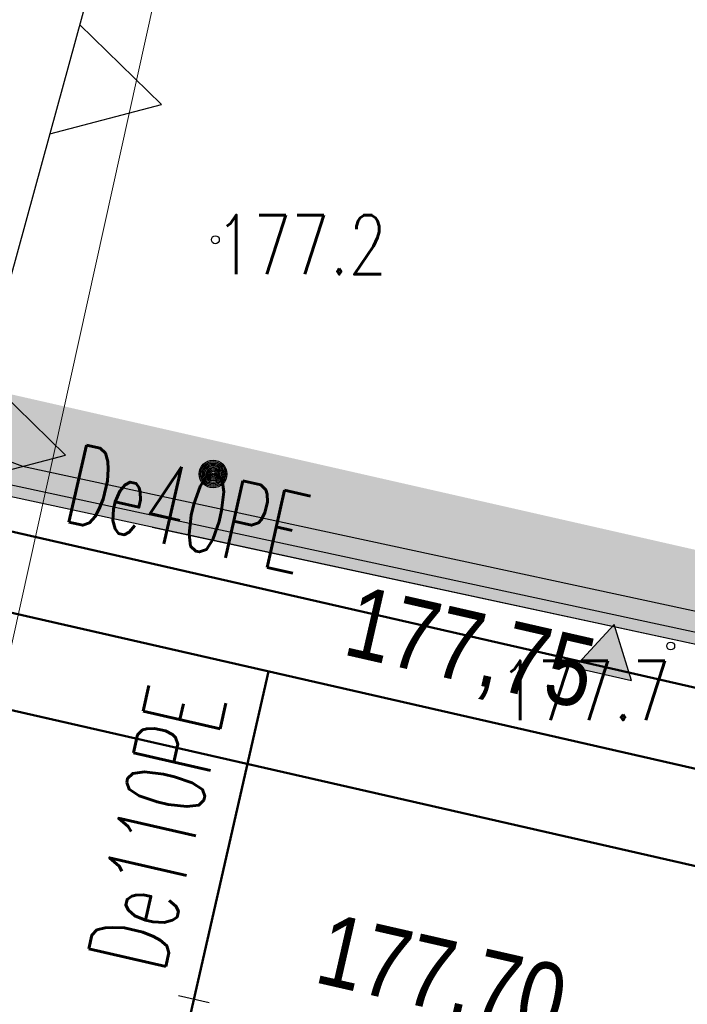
# Model space of a CAD drawing. Header units: metres. Extents: x 964 to 7125, y -212 to 9570.
# Tile 107 of 185: x 1940.05 to 1948.5, y 268.73 to 281.19. Entities that reach past the tile are written whole.
import ezdxf
from ezdxf import colors
from ezdxf.entities.mleader import LeaderData, LeaderLine
from ezdxf.enums import TextEntityAlignment as Align
from ezdxf.math import Vec2, Vec3

# ---------------------------------------------------------------- set-up
doc = ezdxf.new("R2010")
doc.units = ezdxf.units.M
for name, pattern in [('3901', [0]), ('CENTER2', [1.125, 0.75, -0.125, 0.125, -0.125]), ('CIĄGłA', [0])]:
    doc.linetypes.add(name, pattern=pattern)
for name, color, linetype, lineweight in [('- AGP-1_OPISY', 7, 'Continuous', 13), ('_IE', 240, 'Continuous', 9), ('AGP1_granica_opracow', 7, 'Continuous', 15), ('AGP1_HATCH', 7, 'Continuous', 5), ('AGP1_KRAWEZNIKI NOWE', 7, 'Continuous', 30), ('AGP1_OPISY', 7, 'Continuous', 13), ('IS', 7, 'Continuous', 15), ('IS-G', 40, 'Continuous', 50), ('IS-G-opis', 46, 'Continuous', 30), ('IS-KD-opis-rzedne', 96, 'Continuous', 30), ('IS-KS', 34, 'Continuous', 50), ('IS-W', 160, 'Continuous', 50), ('IS-W-armatura', 160, 'Continuous', 30), ('IS-W-opis', 166, 'Continuous', 30), ('LINIE PRZEKROJOWE', 7, 'Continuous', 9), ('PODKŁAD MAPA', 7, 'Continuous', 9)]:
    doc.layers.add(name, color=color, linetype=linetype, lineweight=lineweight)
for name, color, linetype in [('AGP1_linie_nieprzekraczalne', 7, 'Continuous'), ('Dzialki', 7, 'Continuous'), ('OT_Ogrodzenia', 7, 'Continuous'), ('OT_Rzedna', 7, 'Continuous'), ('WYMIARY', 9, 'Continuous'), ('zz-odwodnienie', 5, 'Continuous')]:
    doc.layers.add(name, color=color, linetype=linetype)
doc.styles.add('ARIAL', font='arial.ttf')
doc.styles.add('IS-0.6', font='simplex.shx', dxfattribs={"width": 0.6})
doc.styles.get("Standard").update_dxf_attribs({"font": 'arial.ttf'})
doc.styles.add('STYL_ARIAL', font='simplex', dxfattribs={"width": 0.75, "oblique": 0.1})

# ---------------------------------------------------------------- blocks, each defined once
blk = doc.blocks.new('OTRN')
at = {"color": 0}
blk.add_circle((0, 0), 0.05, dxfattribs=at)
blk = doc.blocks.new('MDCP 20240606')
at = {"layer": 'Dzialki', "color": 251, "true_color": 0x636466, "const_width": 0.09}
blk.add_lwpolyline([(6592064.28, 5737985.46), (6592011.58, 5737997.44)], dxfattribs=at)
at = {"layer": 'OT_Ogrodzenia', "color": 251, "linetype": '3901', "true_color": 0x636466, "const_width": 0.09}
blk.add_lwpolyline([(6592043.3533, 5737989.9944), (6592008.54, 5737998.15)], dxfattribs=at)
at = {"layer": 'OT_Ogrodzenia', "color": 251, "true_color": 0x636466}
for radius in [0.175, 0.1575, 0.14, 0.1225, 0.105, 0.0875, 0.07, 0.0525, 0.035]:
    blk.add_circle((6592036.051, 5737991.7051), radius, dxfattribs=at)
at = {"layer": 'OT_Rzedna', "color": 251, "true_color": 0x636466}
for p in [(6592036.08, 5737994.67), (6592041.84, 5737989.53)]:
    blk.add_blockref('OTRN', p, dxfattribs=at)
at = {"layer": 'OT_Rzedna', "color": 251, "true_color": 0x636466, "style": 'STYL_ARIAL', "width": 0.75}
blk.add_text('177.2', height=0.75, dxfattribs=at).set_placement((6592036.08, 5737994.6075), align=Align.MIDDLE_LEFT)
blk.add_text('177.7', height=0.75, dxfattribs=at).set_placement((6592041.84, 5737989.3425), align=Align.TOP_RIGHT)
blk = doc.blocks.new('d_rzędna')
at = {"layer": 'zz-odwodnienie'}
blk.add_hatch(color=0, dxfattribs=at).paths.add_polyline_path([(0, 0), (0.3686594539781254, 0.6385369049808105), (-0.3686594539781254, 0.6385369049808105)])
at = {"layer": 'zz-odwodnienie', "color": 0}
for p, q in [((-0.3686594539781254, 0.6385369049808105), (0, 0)), ((0.3686594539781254, 0.6385369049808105), (-0.3686594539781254, 0.6385369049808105)), ((-0.3686594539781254, 0.6385369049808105), (0, 0)), ((0.3686594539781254, 0.6385369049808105), (-0.3686594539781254, 0.6385369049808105)), ((0, 0), (0.3686594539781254, 0.6385369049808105)), ((0, 0), (0.3686594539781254, 0.6385369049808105))]:
    blk.add_line(p, q, dxfattribs=at)
blk = doc.blocks.new('opracowanie drogowe 20250115 konstantynów')
at = {"layer": 'zz-odwodnienie', "color": 5, "linetype": 'CIĄGłA', "lineweight": 0, "rotation": 167.1429865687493}
blk.add_blockref('d_rzędna', (1947.57388495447, 273.535090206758), dxfattribs=at)
at = {"layer": 'zz-odwodnienie', "char_height": 0.9, "width": 5.784085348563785, "attachment_point": 1, "rotation": 347.14298656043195}
for s, insert in [('{\\fArial Narrow|b0|i0|c238|p34;177,75}', (1944.320931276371, 274.0407433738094)), ('{\\fArial Narrow|b0|i0|c238|p34;177,70}', (1943.958264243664, 269.8940179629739))]:
    blk.add_mtext(s, dxfattribs=dict(at, insert=insert))
blk = doc.blocks.new('PRZEKRÓJ TERENU OPIS PZT')
at = {"color": 251, "true_color": 0x636466}
blk.add_lwpolyline([(2712.743128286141, -19.58217211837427), (2800.1883275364, -19.29837133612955)], dxfattribs=at)
blk = doc.blocks.new('LINIA ZABUDOWY1')
at = {"layer": 'AGP1_linie_nieprzekraczalne', "ltscale": 0.05}
for points in [[(9.683387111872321, 2.273736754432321e-13), (14.52508066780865, 2.273736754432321e-13), (13.75511185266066, 1.332944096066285), (13.01777503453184, 3.725290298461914e-09)], [(9.683387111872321, 2.273736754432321e-13), (14.52508066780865, 2.273736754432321e-13), (13.75511185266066, 1.332944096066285), (13.01777503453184, 3.725290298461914e-09)], [(14.52508066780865, 2.273736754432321e-13), (19.36677422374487, 2.273736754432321e-13), (18.59680540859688, 1.332944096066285), (17.85946859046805, 3.725290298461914e-09)], [(14.52508066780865, 2.273736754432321e-13), (19.36677422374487, 2.273736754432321e-13), (18.59680540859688, 1.332944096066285), (17.85946859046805, 3.725290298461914e-09)]]:
    blk.add_lwpolyline(points, dxfattribs=at)
blk = doc.blocks.new('_None', base_point=(2.5, 0))
blk = doc.blocks.new('IS-opis-studni-P-0.6')
at = {"color": 0, "linetype": 'Continuous', "lineweight": 15, "transparency": 16777216}
blk.add_line((0, 0), (3.5, 0), dxfattribs=at)
at = {"color": 0, "linetype": 'Continuous', "lineweight": -2, "transparency": 16777216, "style": 'IS-0.6', "width": 0.6}
for p in [(1.75, 0.25), (1.75, -1.25), (1.75, -2.5)]:
    blk.add_attdef('000,00', text='', height=1, dxfattribs=at).set_placement(p, align=Align.CENTER)
blk.add_attdef('S0', text='', height=1.25, dxfattribs=at).set_placement((3.75, 0), align=Align.MIDDLE_LEFT)
blk = doc.blocks.new('IE_20251212')
at = {"layer": '_IE', "linetype": 'CIĄGłA', "lineweight": -3}
for p, q in [((15.30936867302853, -20.69780621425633), (16.90197700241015, -21.2857245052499)), ((16.90197700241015, -21.2857245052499), (37.87184873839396, -25.80139419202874))]:
    blk.add_line(p, q, dxfattribs=at)
blk = doc.blocks.new('IS_2025-10-21')
at = {"layer": 'IS-G'}
blk.add_line((1954.182477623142, 271.4626192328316), (1920.832081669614, 279.0745493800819), dxfattribs=at)
at = {"layer": 'IS-KS'}
blk.add_line((1952.59499859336, 269.5683712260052), (1918.041375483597, 277.4549272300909), dxfattribs=at)
at = {"layer": 'IS-W'}
for p, q in [((1953.556130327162, 270.579861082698), (1926.35336304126, 276.7886498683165)), ((1941.987465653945, 267.6301345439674), (1943.200196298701, 272.9435105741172))]:
    blk.add_line(p, q, dxfattribs=at)
at = {"layer": 'IS-W-armatura'}
blk.add_line((1942.059502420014, 268.8445523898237), (1942.449473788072, 268.7555449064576), dxfattribs=at)
at = {"layer": 'IS-G-opis', "style": 'IS-0.6', "width": 0.6}
blk.add_text('De40PE', height=0.9999999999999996, rotation=347.1429879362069, dxfattribs=at).set_placement((1940.573449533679, 274.8551788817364))
at = {"layer": 'IS-W-opis', "style": 'IS-0.6', "width": 0.6}
blk.add_text('De110PE', height=0.9999999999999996, rotation=77.14298793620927, dxfattribs=at).set_placement((1941.877631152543, 269.109380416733))
at = {"layer": 'IS-KD-opis-rzedne'}
ml = blk.add_multileader_block('Standard', dxfattribs=at)
ml.set_content('IS-opis-studni-P-0.6', color=256)
ml.set_attribute('S0', 'D13', width=0)
ml.set_attribute('000,00', '177,70', width=0)
ml.set_attribute('000,00', '176,40', width=0)
ml.set_attribute('000,00', '', width=0)
ml.set_leader_properties(linetype='Continuous', lineweight=9)
ml.set_arrow_properties(name='NONE')
ml.build(insert=Vec2(0, 0))
ml.multileader.update_dxf_attribs({"has_dogleg": 0, "text_left_attachment_type": 6, "text_right_attachment_type": 6, "dogleg_length": 0, "arrow_head_size": 5, "block_connection_type": 1})
ctx = ml.context
ctx.base_point, ctx.char_height, ctx.arrow_head_size, ctx.landing_gap_size, ctx.plane_origin = Vec3(1945.077834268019, 279.3100457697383), 20, 5, 5, Vec3(1945.366584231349, 260.6077196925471)
ctx.left_attachment, ctx.right_attachment, ctx.text_align_type, ctx.attachment_type = 6, 6, 2, 1
notes = []
notes.append((ctx, [(1, (1, 1, 0), (1945.077834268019, 279.3100457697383), (1, 0), 0, [(0, [(1939.144892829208, 263.7144883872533)], 0, [])])]))
ctx.block.insert = Vec3(1945.077834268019, 279.3100457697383)
at = {"layer": 'IS-W-opis'}
ml = blk.add_multileader_mtext('Standard', dxfattribs=at)
ml.set_content('W4', color=256, style='IS-0.6')
ml.set_leader_properties(linetype='Continuous', lineweight=9)
ml.set_arrow_properties(name='NONE')
ml.build(insert=Vec2(0, 0))
ml.multileader.update_dxf_attribs({"has_dogleg": 0, "text_left_attachment_type": 6, "text_right_attachment_type": 6, "dogleg_length": 0, "arrow_head_size": 0.25})
ctx = ml.context
ctx.base_point, ctx.char_height, ctx.arrow_head_size, ctx.landing_gap_size, ctx.plane_origin, ctx.plane_x_axis, ctx.plane_y_axis = Vec3(1945.689834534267, 276.1343401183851), 1, 0.25, 0.25, Vec3(1899.598397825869, 271.9970729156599), Vec3(1, -5.419996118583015e-10), Vec3(5.419996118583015e-10, 1)
ctx.left_attachment, ctx.right_attachment = 6, 6
notes.append((ctx, [(0, (1, 1, 0), (1945.689834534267, 276.1343401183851), (1, -5.419996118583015e-10), 0, [(0, [(1943.200196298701, 272.9435105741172)], 0, [])])]))
ctx.mtext.insert, ctx.mtext.text_direction, ctx.mtext.rotation, ctx.mtext.line_spacing_style, ctx.mtext.flow_direction = Vec3(1945.939834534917, 277.3343401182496), Vec3(1, -5.419996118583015e-10), 6.283185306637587, 2, 5
ml = blk.add_multileader_mtext('Standard', dxfattribs=at)
ml.set_content('HN80', color=256, style='IS-0.6')
ml.set_leader_properties(linetype='Continuous', lineweight=9)
ml.set_arrow_properties(name='NONE')
ml.build(insert=Vec2(0, 0))
ml.multileader.update_dxf_attribs({"has_dogleg": 0, "text_left_attachment_type": 6, "text_right_attachment_type": 6, "dogleg_length": 0, "arrow_head_size": 0.25})
ctx = ml.context
ctx.base_point, ctx.char_height, ctx.arrow_head_size, ctx.landing_gap_size, ctx.plane_origin, ctx.plane_x_axis, ctx.plane_y_axis = Vec3(1947.951074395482, 275.8395771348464), 1, 0.25, 0.25, Vec3(1911.870710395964, 278.9381869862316), Vec3(1, -5.419996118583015e-10), Vec3(5.419996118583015e-10, 1)
ctx.left_attachment, ctx.right_attachment = 6, 6
notes.append((ctx, [(0, (1, 1, 0), (1947.951074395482, 275.8395771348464), (1, -5.419996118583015e-10), 0, [(0, [(1941.987465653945, 267.6301345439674)], 0, [])])]))
ctx.mtext.insert, ctx.mtext.text_direction, ctx.mtext.rotation, ctx.mtext.line_spacing_style, ctx.mtext.flow_direction = Vec3(1948.201074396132, 277.0395771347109), Vec3(1, -5.419996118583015e-10), 6.283185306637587, 2, 5
ml = blk.add_multileader_mtext('Standard', dxfattribs=at)
ml.set_content('z', color=256, style='IS-0.6')
ml.set_leader_properties(linetype='Continuous', lineweight=9)
ml.set_arrow_properties(name='NONE')
ml.build(insert=Vec2(0, 0))
ml.multileader.update_dxf_attribs({"has_dogleg": 0, "text_left_attachment_type": 6, "text_right_attachment_type": 6, "dogleg_length": 0, "arrow_head_size": 0.25})
ctx = ml.context
ctx.base_point, ctx.char_height, ctx.arrow_head_size, ctx.landing_gap_size, ctx.plane_origin, ctx.plane_x_axis, ctx.plane_y_axis = Vec3(1939.232751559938, 268.3678877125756), 1, 0.25, 0.25, Vec3(1907.229450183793, 266.8064075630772), Vec3(1, -5.419996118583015e-10), Vec3(5.419996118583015e-10, 1)
ctx.left_attachment, ctx.right_attachment, ctx.text_align_type = 6, 6, 2
notes.append((ctx, [(1, (1, 1, 0), (1940.047037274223, 268.3678877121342), (-1, 5.419996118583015e-10), 0, [(0, [(1942.254488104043, 268.8000486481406)], 0, [])])]))
ctx.mtext.insert, ctx.mtext.text_direction, ctx.mtext.rotation, ctx.mtext.alignment, ctx.mtext.line_spacing_style, ctx.mtext.flow_direction = Vec3(1939.797037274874, 269.5678877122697), Vec3(1, -5.419996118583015e-10), 6.283185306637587, 3, 2, 5
for ctx, leaders in notes:
    for number, flags, end, landing, length, lines in leaders:
        leader = LeaderData()
        leader.index, (leader.has_last_leader_line, leader.has_dogleg_vector, leader.attachment_direction) = number, flags
        leader.last_leader_point, leader.dogleg_vector, leader.dogleg_length = Vec3(end), Vec3(landing), length
        for number, points, colour, breaks in lines:
            line = LeaderLine()
            line.index, line.vertices, line.color, line.breaks = number, Vec3.list(points), colors.encode_raw_color(colour), breaks
            leader.lines.append(line)
        ctx.leaders.append(leader)
blk = doc.blocks.new('A$C273a521e')
at = {"layer": 'IS'}
blk.add_blockref('IS_2025-10-21', (-1902.907372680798, -313.0151020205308), dxfattribs=at)

msp = doc.modelspace()

# ---------------------------------------------------------------- hatches: boundary and pattern name
at = {"layer": 'AGP1_HATCH', "transparency": 33554625}
h = msp.add_hatch(dxfattribs=at)
h.set_pattern_fill('GRASS', color=64, scale=0.02)
h.set_pattern_definition([(90, (0, 0), (-0.3592102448, 0.3592102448), [0.09525, -0.6231704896]), (45, (0, 0), (-0.3592102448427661, 0.3592102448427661), [0.09525, -0.41275]), (135, (0, 0), (-0.3592102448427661, -0.3592102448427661), [0.09525, -0.41275])])
edge = h.paths.add_edge_path()
edge.add_line((1918.027372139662, 281.1750997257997), (1917.733087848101, 280.1037389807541))
edge.add_arc((1955.218774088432, 442.3996465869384), 166.5687194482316, 256.9943948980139, 258.1500133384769)
edge.add_line((1921.013892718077, 279.380738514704), (1921.293686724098, 279.3204852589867))
edge.add_line((1921.293686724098, 279.3204852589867), (1921.411575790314, 279.8679188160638))
edge.add_line((1921.411575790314, 279.8679188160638), (1923.034373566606, 279.5184515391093))
edge.add_line((1923.034373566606, 279.5184515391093), (1922.91648450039, 278.9710179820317))
edge.add_line((1922.91648450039, 278.9710179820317), (1933.464755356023, 276.6994623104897))
edge.add_line((1933.464755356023, 276.6994623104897), (1934.495887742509, 277.4314030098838))
edge.add_line((1934.495887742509, 277.4314030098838), (1918.027372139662, 281.1750997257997))
edge = h.paths.add_edge_path()
edge.add_line((1934.495887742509, 277.4314030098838), (1933.464755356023, 276.6994623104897))
edge.add_line((1933.464755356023, 276.6994623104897), (1961.672783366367, 270.6249021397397))
edge.add_arc((1959.177644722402, 261.9819229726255), 8.995932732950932, -9.899978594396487, 73.89711847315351, ccw=False)
edge.add_line((1968.039622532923, 260.4352636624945), (1961.280311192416, 230.8202579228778))
edge.add_line((1961.280311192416, 230.8202579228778), (1960.644477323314, 230.9653696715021))
edge.add_line((1960.644477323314, 230.9653696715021), (1959.26529123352, 224.9226379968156))
edge.add_line((1959.26529123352, 224.9226379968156), (1955.033328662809, 225.8885363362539))
edge.add_line((1955.033328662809, 225.8885363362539), (1956.408039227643, 231.9116583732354))
edge.add_line((1956.408039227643, 231.9116583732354), (1953.022839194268, 230.9890328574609))
edge.add_line((1953.022839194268, 230.9890328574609), (1949.225572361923, 231.8557167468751))
edge.add_line((1949.225572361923, 231.8557167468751), (1948.814638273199, 230.0552605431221))
edge.add_line((1948.814638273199, 230.0552605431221), (1944.094277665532, 231.1293036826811))
edge.add_line((1944.094277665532, 231.1293036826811), (1944.505933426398, 232.9329218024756))
edge.add_line((1944.505933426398, 232.9329218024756), (1938.432993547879, 234.319002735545))
edge.add_line((1938.432993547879, 234.319002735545), (1936.698210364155, 235.4907377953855))
edge.add_arc((1936.198520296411, 234.8031445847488), 0.8499850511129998, 53.99321822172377, 167.1431079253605)
edge.add_line((1935.369845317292, 234.992280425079), (1934.079247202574, 229.3376865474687))
edge.add_line((1934.079247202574, 229.3376865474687), (1929.93579943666, 230.2833823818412))
edge.add_line((1929.93579943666, 230.2833823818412), (1930.302951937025, 231.8920150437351))
edge.add_line((1930.302951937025, 231.8920150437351), (1911.146240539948, 236.2643211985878))
edge.add_line((1911.146240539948, 236.2643211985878), (1911.145917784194, 236.2643948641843))
edge.add_line((1911.145917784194, 236.2643948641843), (1911.579825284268, 238.1655061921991))
edge.add_line((1911.579825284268, 238.1655061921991), (1907.679791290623, 239.0556455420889))
edge.add_line((1907.679791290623, 239.0556455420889), (1908.391844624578, 242.1754179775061))
edge.add_line((1908.391844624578, 242.1754179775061), (1913.602602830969, 262.8037986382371))
edge.add_arc((1910.839397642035, 263.5017936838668), 2.849999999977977, 345.8234528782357, 357.692915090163)
edge.add_line((1913.687087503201, 263.3870659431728), (1913.781314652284, 265.7259047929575))
edge.add_line((1913.781314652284, 265.7259047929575), (1905.257372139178, 234.6850997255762))
edge.add_line((1905.257372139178, 234.6850997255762), (1959.667372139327, 222.3150997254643))
edge.add_line((1959.667372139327, 222.3150997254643), (1970.727372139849, 269.1950997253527))
edge.add_line((1970.727372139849, 269.1950997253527), (1934.495887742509, 277.4314030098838))
at = {"layer": 'AGP1_HATCH', "true_color": 0x636466, "transparency": 33554477}
h = msp.add_hatch(color=251, dxfattribs=at)
h.dxf.hatch_style = 1
h.paths.add_polyline_path([(1957.387694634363, 225.8640364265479), (1955.63282263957, 226.2645664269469), (1956.849989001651, 231.597427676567), (1958.604860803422, 231.1968974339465)], flags=16)
edge = h.paths.add_edge_path()
edge.add_arc((1960.322805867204, 465.5645542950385), 190.2882127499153, 257.0703403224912, 258.0782477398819)
edge.add_line((1921.013892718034, 279.3807385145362), (1961.668481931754, 270.6258284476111))
edge.add_line((1961.668481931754, 270.6258284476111), (1961.673641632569, 270.6246543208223))
edge.add_arc((1959.177644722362, 261.981922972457), 8.99593273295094, -9.899978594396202, 73.8914287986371, ccw=False)
edge.add_line((1968.039622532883, 260.4352636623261), (1961.280311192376, 230.8202579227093))
edge.add_line((1961.280311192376, 230.8202579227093), (1960.644477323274, 230.9653696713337))
edge.add_line((1960.644477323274, 230.9653696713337), (1959.26529123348, 224.9226379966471))
edge.add_line((1959.26529123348, 224.9226379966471), (1955.035033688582, 225.8924517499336))
edge.add_line((1955.035033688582, 225.8924517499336), (1956.414205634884, 231.9351207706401))
edge.add_line((1956.414205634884, 231.9351207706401), (1956.408039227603, 231.911658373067))
edge.add_line((1956.408039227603, 231.911658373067), (1953.022839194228, 230.9890328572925))
edge.add_line((1953.022839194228, 230.9890328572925), (1949.225572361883, 231.855716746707))
edge.add_line((1949.225572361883, 231.855716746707), (1948.814638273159, 230.0552605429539))
edge.add_line((1948.814638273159, 230.0552605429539), (1944.094277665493, 231.1293036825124))
edge.add_line((1944.094277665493, 231.1293036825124), (1944.505933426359, 232.9329218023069))
edge.add_line((1944.505933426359, 232.9329218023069), (1938.432993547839, 234.3190027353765))
edge.add_line((1938.432993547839, 234.3190027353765), (1936.698210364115, 235.4907377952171))
edge.add_arc((1936.198520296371, 234.8031445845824), 0.8499850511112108, 53.99321822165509, 167.1431079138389)
edge.add_line((1935.369845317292, 234.9922804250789), (1934.079247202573, 229.3376865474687))
edge.add_line((1934.079247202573, 229.3376865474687), (1929.93579943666, 230.2833823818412))
edge.add_line((1929.93579943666, 230.2833823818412), (1930.302951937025, 231.8920150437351))
edge.add_line((1930.302951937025, 231.8920150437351), (1911.146240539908, 236.2643211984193))
edge.add_line((1911.146240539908, 236.2643211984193), (1911.145972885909, 236.2646362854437))
edge.add_line((1911.145972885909, 236.2646362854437), (1911.579880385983, 238.1657476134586))
edge.add_line((1911.579880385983, 238.1657476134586), (1907.679791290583, 239.0556455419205))
edge.add_line((1907.679791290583, 239.0556455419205), (1908.391844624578, 242.1754179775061))
edge.add_line((1908.391844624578, 242.1754179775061), (1913.602602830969, 262.8037986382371))
edge.add_arc((1910.839397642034, 263.5017936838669), 2.849999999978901, 345.8234528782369, 357.6929150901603)
edge.add_line((1913.687087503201, 263.3870659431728), (1913.781794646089, 265.7378188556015))
edge.add_line((1913.781794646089, 265.7378188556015), (1913.957681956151, 266.3773577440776))
edge.add_line((1913.957681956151, 266.3773577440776), (1913.836965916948, 263.3810276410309))
edge.add_arc((1910.839397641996, 263.501793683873), 3.000000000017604, 345.82345287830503, 357.69291509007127, ccw=False)
edge.add_line((1913.748034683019, 262.767062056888), (1908.538083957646, 242.1420404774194))
edge.add_line((1908.538083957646, 242.1420404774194), (1911.462870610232, 241.4744904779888))
edge.add_arc((1911.237805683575, 240.497337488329), 1.002737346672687, -9.8722114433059, 77.02943066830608, ccw=False)
edge.add_line((1912.225695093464, 240.3254168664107), (1911.325813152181, 236.3771931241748))
edge.add_line((1911.325813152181, 236.3771931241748), (1934.333537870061, 231.1259360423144))
edge.add_line((1934.333537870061, 231.1259360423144), (1935.223605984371, 235.0256579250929))
edge.add_arc((1936.198520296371, 234.8031445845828), 0.9999850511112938, 54.147005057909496, 167.143107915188, ccw=False)
edge.add_line((1936.784219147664, 235.6136548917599), (1938.493712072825, 234.4590017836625))
edge.add_line((1938.493712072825, 234.4590017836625), (1953.019616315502, 231.143625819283))
edge.add_line((1953.019616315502, 231.143625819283), (1956.445877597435, 232.077442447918))
edge.add_line((1956.445877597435, 232.077442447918), (1961.167448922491, 230.999872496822))
edge.add_line((1961.167448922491, 230.999872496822), (1967.892518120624, 260.464850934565))
edge.add_arc((1959.177644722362, 261.9819229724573), 8.845932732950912, 350.1249919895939, 433.863969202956)
edge.add_line((1961.636095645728, 270.4793664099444), (1920.923664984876, 279.2464152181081))
edge.add_arc((1955.218774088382, 442.3996465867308), 166.7187194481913, 256.9978913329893, 258.1291453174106, ccw=False)
edge.add_line((1917.709243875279, 279.9552974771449), (1917.744927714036, 280.1010047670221))

# ---------------------------------------------------------------- linework, layer by layer
at = {"layer": '- AGP-1_OPISY', "color": 18, "linetype": 'CIĄGłA', "lineweight": 0, "true_color": 0x000000}
msp.add_lwpolyline([(1961.636095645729, 270.4793664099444), (1941.728414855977, 274.7663030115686)], dxfattribs=at)

# ---------------------------------------------------------------- block references
at = {"layer": 'PODKŁAD MAPA', "linetype": 'ByBlock'}
msp.add_blockref('MDCP 20240606', (-6590093.552627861, -5737716.264900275), dxfattribs=at)
at = {"layer": 'zz-odwodnienie'}
msp.add_blockref('opracowanie drogowe 20250115 konstantynów', (3.828222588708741e-06, 1.622667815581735e-05), dxfattribs=at)

# ---------------------------------------------------------------- leaders
at = {"layer": 'AGP1_OPISY'}
ml = msp.add_multileader_mtext('Standard', dxfattribs=at)
ml.set_content('ZNAK PODŚWIETLANY\\P"WJAZD/WYJAZD"', color=256, style='ARIAL')
ml.set_leader_properties()
ml.build(insert=Vec2(0, 0))
ml.multileader.update_dxf_attribs({"arrow_head_size": 1})
ctx = ml.context
ctx.base_point, ctx.char_height, ctx.arrow_head_size, ctx.landing_gap_size, ctx.plane_origin = Vec3(1947.454190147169, 293.7986883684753), 1, 1, 0.08, Vec3(1968.084166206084, 285.699049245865)
ctx.text_align_type = 1
notes = []
notes.append((ctx, [(0, (1, 1, 0), (1947.153906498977, 293.7986883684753), (1, 0), 0.3002836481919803, [(0, [(1922.481477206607, 279.4329491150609)], 0, [])])]))
ctx.mtext.insert, ctx.mtext.width, ctx.mtext.defined_height, ctx.mtext.alignment, ctx.mtext.flow_direction = Vec3(1955.121843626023, 294.3072149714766), 22.31043766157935, 9.297092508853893, 2, 5
for ctx, leaders in notes:
    for number, flags, end, landing, length, lines in leaders:
        leader = LeaderData()
        leader.index, (leader.has_last_leader_line, leader.has_dogleg_vector, leader.attachment_direction) = number, flags
        leader.last_leader_point, leader.dogleg_vector, leader.dogleg_length = Vec3(end), Vec3(landing), length
        for number, points, colour, breaks in lines:
            line = LeaderLine()
            line.index, line.vertices, line.color, line.breaks = number, Vec3.list(points), colors.encode_raw_color(colour), breaks
            leader.lines.append(line)
        ctx.leaders.append(leader)

# ---------------------------------------------------------------- next in the draw order: block references
at = {"layer": 'LINIE PRZEKROJOWE', "color": 18, "linetype": 'CIĄGłA', "lineweight": 5, "true_color": 0x000000, "rotation": 77.33843703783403}
msp.add_blockref('PRZEKRÓJ TERENU OPIS PZT', (1310.727580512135, -2439.27793463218), dxfattribs=at)

# ---------------------------------------------------------------- next in the draw order: linework, layer by layer
at = {"layer": 'AGP1_granica_opracow', "color": 5, "linetype": 'CENTER2', "lineweight": 9, "ltscale": 5, "const_width": 0.5}
msp.add_lwpolyline([(1970.727372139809, 269.1950997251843), (1918.027372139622, 281.1750997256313), (1905.257372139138, 234.6850997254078), (1959.667372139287, 222.3150997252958), (1970.727372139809, 269.1950997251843)], dxfattribs=at)
at = {"layer": 'AGP1_KRAWEZNIKI NOWE', "color": 18, "linetype": 'CIĄGłA', "true_color": 0x000000}
for p, q in [((1921.013892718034, 279.3807385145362), (1961.668481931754, 270.6258284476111)), ((1961.636095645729, 270.4793664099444), (1920.923664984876, 279.2464152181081))]:
    msp.add_line(p, q, dxfattribs=at)

# ---------------------------------------------------------------- next in the draw order: block references
at = {"layer": '_IE'}
msp.add_blockref('IE_20251212', (1923.187372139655, 296.8250997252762), dxfattribs=at)
at = {"layer": 'AGP1_linie_nieprzekraczalne', "xscale": 0.9500000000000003, "yscale": 0.9500000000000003, "zscale": 0.9500000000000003, "rotation": 254.6595285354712}
msp.add_blockref('LINIA ZABUDOWY1', (1944.082232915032, 293.0533211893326), dxfattribs=at)
at = {"layer": 'WYMIARY', "color": 3}
msp.add_blockref('A$C273a521e', (1902.907372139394, 313.015099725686), dxfattribs=at)

doc.saveas('drawing.dxf')
